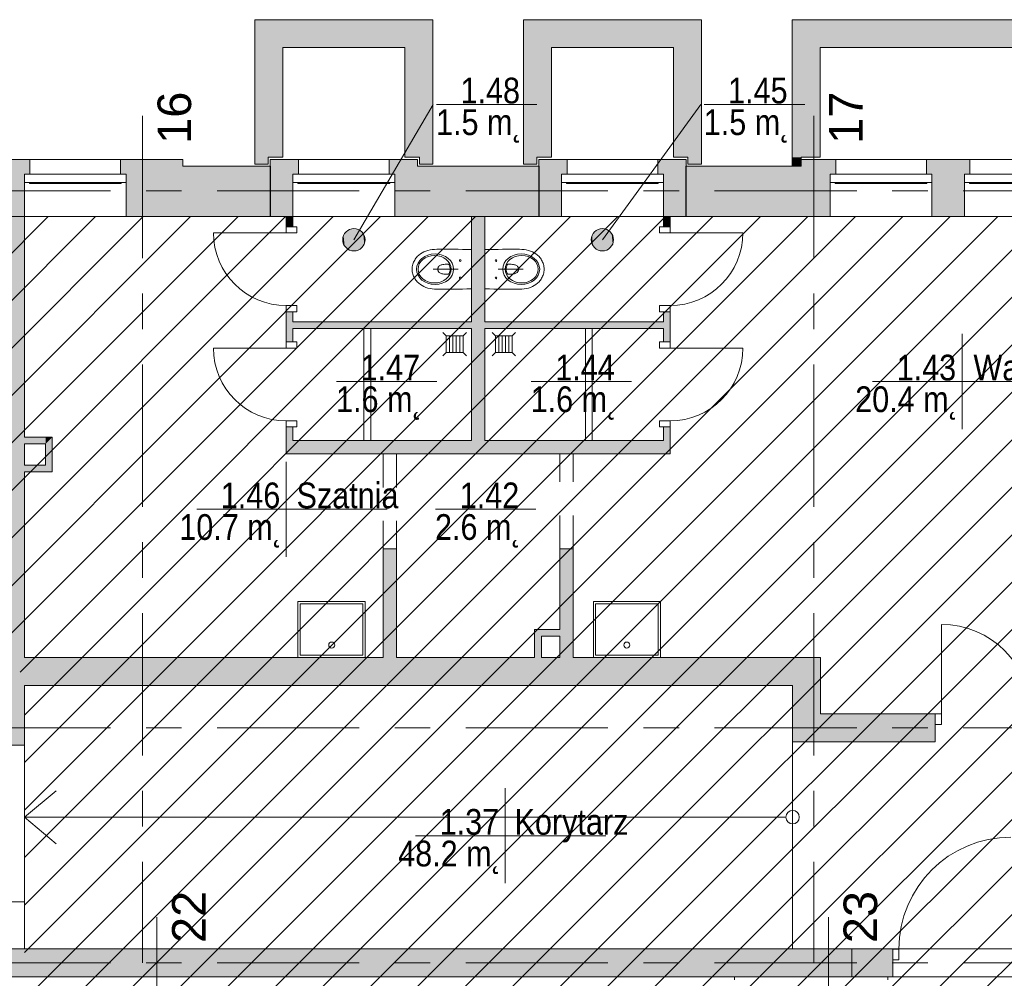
# Model space of a CAD drawing. Header units: centimetres. Extents: x -1737 to 3083, y -1 to 3760.
# Tile 22 of 36: x -735 to 145, y 2830 to 3686. Entities that reach past the tile are written whole.
import ezdxf

# ---------------------------------------------------------------- set-up
doc = ezdxf.new("R2010")
doc.units = ezdxf.units.CM
doc.linetypes.add('Dash', pattern=[60, 30, -30])
doc.linetypes.add('Oś', pattern=[222.25, 127, -31.75, 31.75, -31.75])
for name, color, linetype, lineweight in [('A-AREA-IDEN', 2, 'Continuous', 13), ('A-DETL-GENF', 92, 'Continuous', 9), ('A-DETL-MEDM', 33, 'Continuous', 13), ('A-DETL-THIN', 151, 'Continuous', 9), ('A-DOOR', 31, 'Continuous', 13), ('A-DOOR-HDLN', 31, 'Continuous', 13), ('A-FLOR', 192, 'Continuous', 13), ('A-GLAZ', 151, 'Continuous', 13), ('A-WALL', 113, 'Continuous', 13), ('P-SANR-FIXT', 6, 'Continuous', 13), ('S-GRID', 1, 'Continuous', 13), ('S-GRID-IDEN', 1, 'Continuous', 13)]:
    doc.layers.add(name, color=color, linetype=linetype, lineweight=lineweight)
doc.layers.add('A-WALL-PATT', color=111, linetype='Continuous', lineweight=13, plot=False)
doc.styles.add('Arial_4', font='arial.ttf', dxfattribs={"height": 30})
doc.styles.add('Arial_7', font='arial.ttf', dxfattribs={"width": 0.85, "height": 23})

msp = doc.modelspace()

# ---------------------------------------------------------------- linework, layer by layer
at = {"layer": 'A-AREA-IDEN', "color": 251, "lineweight": 9}
for p, q in [((-436.62, 3489.67), (-365.96, 3610.62)), ((-273.05, 3610.62), (-362.8, 3610.62)), ((-214.63, 3489.67), (-126.75, 3610.62)), ((-33.84, 3610.62), (-123.6, 3610.62)), ((106.87, 3405.51), (106.87, 3363.01)), ((-362.4, 3363.01), (-452.15, 3363.01)), ((-188.51, 3363.01), (-278.27, 3363.01)), ((116.63, 3363.01), (26.87, 3363.01)), ((26.87, 3363.01), (196.87, 3363.01)), ((106.87, 3363.01), (106.87, 3320.51)), ((-497.06, 3291.29), (-497.06, 3248.79)), ((-487.31, 3248.79), (-577.06, 3248.79)), ((-577.06, 3248.79), (-407.06, 3248.79)), ((-497.06, 3248.79), (-497.06, 3206.29)), ((-273.98, 3248.79), (-363.74, 3248.79)), ((-301.49, 2999.5), (-301.49, 2957)), ((-291.73, 2957), (-381.49, 2957)), ((-381.49, 2957), (-211.49, 2957)), ((-301.49, 2957), (-301.49, 2914.5))]:
    msp.add_line(p, q, dxfattribs=at)
for centre in [(-436.62, 3489.67), (-214.63, 3489.67)]:
    msp.add_circle(centre, 10, dxfattribs=at)
at = {"layer": 'A-AREA-IDEN', "color": 251, "linetype": 'Continuous', "lineweight": 9, "extrusion": (0, 0, -1)}
for points in [[(446.43, 3491.62), (445.86, 3485.85), (445.86, 3493.5)], [(445.86, 3493.5), (444.93, 3484.12), (444.93, 3495.23)], [(445.86, 3493.5), (445.86, 3485.85), (444.93, 3484.12)], [(444.93, 3495.23), (444.93, 3484.12), (443.69, 3496.74)], [(443.69, 3496.74), (444.93, 3484.12), (443.69, 3482.6)], [(443.69, 3496.74), (442.18, 3481.36), (442.18, 3497.99)], [(443.69, 3496.74), (443.69, 3482.6), (442.18, 3481.36)], [(442.18, 3497.99), (440.45, 3480.43), (440.45, 3498.91)], [(442.18, 3497.99), (442.18, 3481.36), (440.45, 3480.43)], [(440.45, 3498.91), (438.57, 3479.86), (438.57, 3499.48)], [(440.45, 3498.91), (440.45, 3480.43), (438.57, 3479.86)], [(438.57, 3499.48), (436.62, 3479.67), (436.62, 3499.67)], [(438.57, 3499.48), (438.57, 3479.86), (436.62, 3479.67)], [(436.62, 3499.67), (436.62, 3479.67), (434.67, 3479.86)], [(436.62, 3499.67), (434.67, 3479.86), (434.67, 3499.48)], [(434.67, 3499.48), (434.67, 3479.86), (432.79, 3480.43)], [(434.67, 3499.48), (432.79, 3480.43), (432.79, 3498.91)], [(432.79, 3498.91), (432.79, 3480.43), (431.06, 3481.36)], [(432.79, 3498.91), (431.06, 3481.36), (431.06, 3497.99)], [(431.06, 3497.99), (431.06, 3481.36), (429.55, 3482.6)], [(431.06, 3497.99), (429.55, 3482.6), (429.55, 3496.74)], [(429.55, 3496.74), (429.55, 3482.6), (428.31, 3484.12)], [(429.55, 3496.74), (428.31, 3484.12), (428.31, 3495.23)], [(428.31, 3495.23), (428.31, 3484.12), (427.38, 3485.85)], [(428.31, 3495.23), (427.38, 3485.85), (427.38, 3493.5)], [(427.38, 3493.5), (427.38, 3485.85), (426.81, 3487.72)], [(427.38, 3493.5), (426.81, 3487.72), (426.81, 3491.62)], [(224.43, 3491.62), (223.87, 3485.85), (223.87, 3493.5)], [(223.87, 3493.5), (222.94, 3484.12), (222.94, 3495.23)], [(223.87, 3493.5), (223.87, 3485.85), (222.94, 3484.12)], [(222.94, 3495.23), (221.7, 3482.6), (221.7, 3496.74)], [(222.94, 3495.23), (222.94, 3484.12), (221.7, 3482.6)], [(221.7, 3496.74), (220.18, 3481.36), (220.18, 3497.99)], [(221.7, 3496.74), (221.7, 3482.6), (220.18, 3481.36)], [(220.18, 3497.99), (218.45, 3480.43), (218.45, 3498.91)], [(220.18, 3497.99), (220.18, 3481.36), (218.45, 3480.43)], [(218.45, 3498.91), (216.58, 3479.86), (216.58, 3499.48)], [(218.45, 3498.91), (218.45, 3480.43), (216.58, 3479.86)], [(216.58, 3499.48), (214.63, 3479.67), (214.63, 3499.67)], [(216.58, 3499.48), (216.58, 3479.86), (214.63, 3479.67)], [(214.63, 3499.67), (214.63, 3479.67), (212.68, 3479.86)], [(214.63, 3499.67), (212.68, 3479.86), (212.68, 3499.48)], [(212.68, 3499.48), (212.68, 3479.86), (210.8, 3480.43)], [(212.68, 3499.48), (210.8, 3480.43), (210.8, 3498.91)], [(210.8, 3498.91), (210.8, 3480.43), (209.07, 3481.36)], [(210.8, 3498.91), (209.07, 3481.36), (209.07, 3497.99)], [(209.07, 3497.99), (209.07, 3481.36), (207.56, 3482.6)], [(209.07, 3497.99), (207.56, 3482.6), (207.56, 3496.74)], [(207.56, 3496.74), (207.56, 3482.6), (206.31, 3484.12)], [(207.56, 3496.74), (206.31, 3484.12), (206.31, 3495.23)], [(206.31, 3495.23), (206.31, 3484.12), (205.39, 3485.85)], [(206.31, 3495.23), (205.39, 3485.85), (205.39, 3493.5)], [(205.39, 3493.5), (205.39, 3485.85), (204.82, 3487.72)], [(205.39, 3493.5), (204.82, 3487.72), (204.82, 3491.62)], [(446.43, 3487.72), (446.43, 3491.62), (446.62, 3489.67)], [(446.43, 3491.62), (446.43, 3487.72), (445.86, 3485.85)], [(426.81, 3491.62), (426.81, 3487.72), (426.62, 3489.67)], [(224.43, 3487.72), (224.43, 3491.62), (224.63, 3489.67)], [(224.43, 3491.62), (224.43, 3487.72), (223.87, 3485.85)], [(204.82, 3491.62), (204.82, 3487.72), (204.63, 3489.67)]]:
    msp.add_solid(points, dxfattribs=at)
at = {"layer": 'A-DETL-GENF', "color": 251, "linetype": 'Continuous', "lineweight": 9}
for p, q in [((-1207.62, 2333.71), (-31.01, 3510.33)), ((-1207.62, 2291.28), (11.42, 3510.33)), ((-1207.62, 2248.86), (53.85, 3510.33)), ((-1207.62, 2206.43), (96.27, 3510.33)), ((-1207.62, 2164), (138.7, 3510.33)), ((-1207.62, 2121.58), (181.13, 3510.33)), ((-1207.62, 2079.15), (223.55, 3510.33)), ((-1207.62, 2036.72), (265.98, 3510.33)), ((-1207.62, 1994.3), (308.4, 3510.33)), ((-1207.62, 1951.87), (350.83, 3510.33)), ((-1207.62, 1909.44), (393.26, 3510.33)), ((-1207.62, 1867.02), (435.68, 3510.33)), ((-1173.89, 1858.33), (478.11, 3510.33)), ((-1131.46, 1858.33), (520.54, 3510.33)), ((-1089.04, 1858.33), (562.96, 3510.33)), ((-1046.61, 1858.33), (605.39, 3510.33)), ((-1004.18, 1858.33), (647.82, 3510.33)), ((-961.76, 1858.33), (690.24, 3510.33)), ((-922.62, 3297.53), (-709.83, 3510.33)), ((-922.62, 3255.1), (-667.4, 3510.33)), ((-922.62, 3212.68), (-624.98, 3510.33)), ((-922.62, 3170.25), (-582.55, 3510.33)), ((-922.62, 3127.83), (-540.12, 3510.33)), ((-919.33, 1858.33), (732.67, 3510.33)), ((-904.7, 3103.33), (-497.7, 3510.33)), ((-876.9, 1858.33), (775.1, 3510.33)), ((-862.27, 3103.33), (-455.27, 3510.33)), ((-834.48, 1858.33), (817.52, 3510.33)), ((-819.84, 3103.33), (-412.84, 3510.33)), ((-777.42, 3103.33), (-370.42, 3510.33)), ((-734.99, 3103.33), (-327.99, 3510.33)), ((-731.12, 3064.77), (-285.57, 3510.33)), ((-731.12, 3022.34), (-243.14, 3510.33)), ((-731.12, 2979.91), (-200.71, 3510.33)), ((-731.12, 2937.49), (-158.29, 3510.33)), ((-731.12, 2895.06), (-115.86, 3510.33)), ((-731.12, 2852.64), (-73.43, 3510.33))]:
    msp.add_line(p, q, dxfattribs=at)
at = {"layer": 'A-DETL-GENF', "color": 251, "lineweight": 9}
for p, q in [((-497.12, 3501.33), (-497.12, 3495.83)), ((-487.62, 3501.33), (-497.12, 3501.33)), ((-497.12, 3495.83), (-487.62, 3495.83)), ((-487.62, 3495.83), (-487.62, 3501.33)), ((-163.62, 3501.33), (-154.12, 3501.33)), ((-163.62, 3495.83), (-163.62, 3501.33)), ((-154.12, 3495.83), (-163.62, 3495.83)), ((-154.12, 3501.33), (-154.12, 3495.83)), ((-487.62, 3430.83), (-497.12, 3430.83)), ((-497.12, 3430.83), (-497.12, 3425.33)), ((-497.12, 3425.33), (-487.62, 3425.33)), ((-487.62, 3425.33), (-487.62, 3430.83)), ((-163.62, 3430.83), (-154.12, 3430.83)), ((-163.62, 3425.33), (-163.62, 3430.83)), ((-154.12, 3425.33), (-163.62, 3425.33)), ((-154.12, 3430.83), (-154.12, 3425.33)), ((-497.12, 3398.33), (-497.12, 3392.83)), ((-487.62, 3398.33), (-497.12, 3398.33)), ((-487.62, 3392.83), (-487.62, 3398.33)), ((-163.62, 3398.33), (-154.12, 3398.33)), ((-163.62, 3392.83), (-163.62, 3398.33)), ((-154.12, 3398.33), (-154.12, 3392.83)), ((-497.12, 3392.83), (-487.62, 3392.83)), ((-154.12, 3392.83), (-163.62, 3392.83)), ((-487.62, 3327.83), (-497.12, 3327.83)), ((-497.12, 3327.83), (-497.12, 3322.33)), ((-487.62, 3322.33), (-487.62, 3327.83)), ((-163.62, 3327.83), (-154.12, 3327.83)), ((-163.62, 3322.33), (-163.62, 3327.83)), ((-154.12, 3327.83), (-154.12, 3322.33)), ((-497.12, 3322.33), (-487.62, 3322.33)), ((-154.12, 3322.33), (-163.62, 3322.33)), ((82.88, 3056.33), (82.88, 3065.83)), ((82.88, 3065.83), (88.38, 3065.83)), ((88.38, 3065.83), (88.38, 3056.33)), ((88.38, 3056.33), (82.88, 3056.33)), ((44.88, 2855.68), (44.88, 2846.13)), ((50.38, 2855.68), (44.88, 2855.68)), ((50.38, 2846.13), (50.38, 2855.68)), ((44.88, 2846.13), (50.38, 2846.13))]:
    msp.add_line(p, q, dxfattribs=at)
at = {"layer": 'A-DETL-MEDM', "color": 251, "lineweight": 9}
for p, q in [((-497.12, 3495.83), (-497.12, 3501.33)), ((-497.12, 3501.33), (-487.62, 3501.33)), ((-487.62, 3495.83), (-497.12, 3495.83)), ((-487.62, 3501.33), (-487.62, 3495.83)), ((-154.12, 3501.33), (-163.62, 3501.33)), ((-163.62, 3501.33), (-163.62, 3495.83)), ((-163.62, 3495.83), (-154.12, 3495.83)), ((-154.12, 3495.83), (-154.12, 3501.33)), ((-487.62, 3430.83), (-497.12, 3430.83)), ((-497.12, 3430.83), (-497.12, 3425.33)), ((-497.12, 3425.33), (-487.62, 3425.33)), ((-487.62, 3425.33), (-487.62, 3430.83)), ((-163.62, 3430.83), (-154.12, 3430.83)), ((-163.62, 3425.33), (-163.62, 3430.83)), ((-154.12, 3425.33), (-163.62, 3425.33)), ((-154.12, 3430.83), (-154.12, 3425.33)), ((-497.12, 3392.83), (-497.12, 3398.33)), ((-497.12, 3398.33), (-487.62, 3398.33)), ((-487.62, 3398.33), (-487.62, 3392.83)), ((-154.12, 3398.33), (-163.62, 3398.33)), ((-163.62, 3398.33), (-163.62, 3392.83)), ((-154.12, 3392.83), (-154.12, 3398.33)), ((-487.62, 3392.83), (-497.12, 3392.83)), ((-163.62, 3392.83), (-154.12, 3392.83)), ((-487.62, 3327.83), (-497.12, 3327.83)), ((-497.12, 3327.83), (-497.12, 3322.33)), ((-487.62, 3322.33), (-487.62, 3327.83)), ((-163.62, 3327.83), (-154.12, 3327.83)), ((-163.62, 3322.33), (-163.62, 3327.83)), ((-154.12, 3327.83), (-154.12, 3322.33)), ((-497.12, 3322.33), (-487.62, 3322.33)), ((-154.12, 3322.33), (-163.62, 3322.33)), ((88.38, 3065.83), (82.88, 3065.83)), ((82.88, 3065.83), (82.88, 3056.33)), ((88.38, 3056.33), (88.38, 3065.83)), ((82.88, 3056.33), (88.38, 3056.33)), ((50.38, 2855.68), (44.88, 2855.68)), ((44.88, 2855.68), (44.88, 2846.13)), ((50.38, 2846.13), (50.38, 2855.68)), ((44.88, 2846.13), (50.38, 2846.13))]:
    msp.add_line(p, q, dxfattribs=at)
at = {"layer": 'A-DETL-THIN', "color": 251, "lineweight": 9}
for p in [(-702.58, 2997.25), (-702.58, 2949.91), (-50.62, 2973.58)]:
    msp.add_line(p, (-731.12, 2973.58), dxfattribs=at)
msp.add_circle((-44.62, 2973.58), 6, dxfattribs=at)
at = {"layer": 'A-DOOR', "color": 251, "lineweight": 9}
for p, q in [((-497.12, 3495.83), (-562.12, 3495.83)), ((-154.12, 3495.83), (-89.12, 3495.83)), ((-497.12, 3392.83), (-562.12, 3392.83)), ((-154.12, 3392.83), (-89.12, 3392.83)), ((88.38, 3065.83), (88.38, 3145.83))]:
    msp.add_line(p, q, dxfattribs=at)
for centre, radius, start, end in [((-497.12, 3495.83), 65, 180, 270), ((-154.12, 3495.83), 65, 270, 0), ((-497.12, 3392.83), 65, 180, 270), ((-154.12, 3392.83), 65, 270, 0), ((88.38, 3065.83), 80, 0, 90), ((150.38, 2855.68), 100, 90, 180)]:
    msp.add_arc(centre, radius, start, end, dxfattribs=at)
at = {"layer": 'A-DOOR-HDLN', "color": 251, "linetype": 'Dash', "lineweight": 9}
for p, q in [((-410.62, 3298.33), (-410.62, 3213.33)), ((-398.62, 3298.33), (-398.62, 3213.33)), ((-252.62, 3213.33), (-252.62, 3298.33)), ((-240.62, 3213.33), (-240.62, 3298.33)), ((-731.12, 2897.83), (-731.12, 3037.83))]:
    msp.add_line(p, q, dxfattribs=at)
at = {"layer": 'A-FLOR', "color": 251, "lineweight": 9}
for p, q in [((-731.12, 2897.83), (-731.12, 3037.83)), ((-44.62, 3040.83), (-44.62, 2855.83)), ((-96.62, 2830.83), (-96.62, 2828.33)), ((40.38, 2830.83), (40.38, 2828.33))]:
    msp.add_line(p, q, dxfattribs=at)
at = {"layer": 'A-GLAZ', "color": 251, "lineweight": 9}
for p, q in [((-731.12, 3548.33), (-640.12, 3548.33)), ((-640.12, 3548.33), (-731.12, 3548.33)), ((-731.12, 3548.33), (-731.12, 3540.83)), ((-640.12, 3548.33), (-640.12, 3540.83)), ((-491.12, 3548.33), (-400.12, 3548.33)), ((-400.12, 3548.33), (-491.12, 3548.33)), ((-491.12, 3548.33), (-491.12, 3540.83)), ((-400.12, 3548.33), (-400.12, 3540.83)), ((-251.12, 3548.33), (-160.12, 3548.33)), ((-160.12, 3548.33), (-251.12, 3548.33)), ((-251.12, 3548.33), (-251.12, 3540.83)), ((-160.12, 3548.33), (-160.12, 3540.83)), ((-11.12, 3548.33), (79.88, 3548.33)), ((79.88, 3548.33), (-11.12, 3548.33)), ((-11.12, 3548.33), (-11.12, 3540.83)), ((79.88, 3548.33), (79.88, 3540.83)), ((108.88, 3548.33), (199.88, 3548.33)), ((199.88, 3548.33), (108.88, 3548.33)), ((108.88, 3548.33), (108.88, 3540.83)), ((-731.12, 3540.83), (-640.12, 3540.83)), ((-726.62, 3540.83), (-726.62, 3539.83)), ((-644.62, 3539.83), (-726.62, 3539.83)), ((-644.62, 3540.83), (-644.62, 3539.83)), ((-491.12, 3540.83), (-400.12, 3540.83)), ((-486.62, 3540.83), (-486.62, 3539.83)), ((-404.62, 3539.83), (-486.62, 3539.83)), ((-404.62, 3540.83), (-404.62, 3539.83)), ((-251.12, 3540.83), (-160.12, 3540.83)), ((-246.62, 3540.83), (-246.62, 3539.83)), ((-164.62, 3539.83), (-246.62, 3539.83)), ((-164.62, 3540.83), (-164.62, 3539.83)), ((-11.12, 3540.83), (79.88, 3540.83)), ((-6.62, 3540.83), (-6.62, 3539.83)), ((75.38, 3539.83), (-6.62, 3539.83)), ((75.38, 3540.83), (75.38, 3539.83)), ((108.88, 3540.83), (199.88, 3540.83)), ((113.38, 3540.83), (113.38, 3539.83)), ((195.38, 3539.83), (113.38, 3539.83))]:
    msp.add_line(p, q, dxfattribs=at)
at = {"layer": 'A-WALL', "color": 251, "lineweight": 9}
for p, q in [((-366.12, 3686.33), (-525.12, 3686.33)), ((-525.12, 3557.33), (-525.12, 3686.33)), ((-366.12, 3686.33), (-366.12, 3557.33)), ((-126.12, 3686.33), (-285.12, 3686.33)), ((-285.12, 3557.33), (-285.12, 3686.33)), ((-126.12, 3686.33), (-126.12, 3557.33)), ((233.88, 3686.33), (-45.12, 3686.33)), ((-45.12, 3555.33), (-45.12, 3686.33)), ((-500.12, 3661.33), (-391.12, 3661.33)), ((-500.12, 3661.33), (-500.12, 3563.33)), ((-391.12, 3563.33), (-391.12, 3661.33)), ((-260.12, 3661.33), (-151.12, 3661.33)), ((-260.12, 3661.33), (-260.12, 3563.33)), ((-151.12, 3563.33), (-151.12, 3661.33)), ((-20.12, 3661.33), (208.88, 3661.33)), ((-20.12, 3661.33), (-20.12, 3563.33)), ((-513.12, 3563.33), (-500.12, 3563.33)), ((-513.12, 3557.33), (-513.12, 3563.33)), ((-378.12, 3563.33), (-391.12, 3563.33)), ((-378.12, 3557.33), (-378.12, 3563.33)), ((-273.12, 3563.33), (-260.12, 3563.33)), ((-273.12, 3557.33), (-273.12, 3563.33)), ((-138.12, 3563.33), (-151.12, 3563.33)), ((-138.12, 3557.33), (-138.12, 3563.33)), ((-37.12, 3563.33), (-20.12, 3563.33)), ((-37.12, 3555.33), (-37.12, 3563.33)), ((-872.62, 3561.33), (-589.62, 3561.33)), ((-726.12, 3561.33), (-726.12, 3548.33)), ((-645.12, 3561.33), (-645.12, 3548.33)), ((-589.62, 3555.33), (-589.62, 3561.33)), ((-589.62, 3555.33), (-511.12, 3555.33)), ((-525.12, 3557.33), (-513.12, 3557.33)), ((-511.38, 3561.33), (-379.87, 3561.33)), ((-511.38, 3510.33), (-511.38, 3561.33)), ((-511.12, 3555.33), (-511.12, 3510.33)), ((-486.12, 3561.33), (-486.12, 3548.33)), ((-405.12, 3561.33), (-405.12, 3548.33)), ((-379.87, 3555.33), (-379.87, 3561.33)), ((-379.87, 3555.33), (-271.12, 3555.33)), ((-378.12, 3557.33), (-366.12, 3557.33)), ((-285.12, 3557.33), (-273.12, 3557.33)), ((-271.38, 3561.33), (-139.87, 3561.33)), ((-271.38, 3510.33), (-271.38, 3561.33)), ((-271.12, 3555.33), (-271.12, 3510.33)), ((-246.12, 3561.33), (-246.12, 3548.33)), ((-165.12, 3561.33), (-165.12, 3548.33)), ((-140.12, 3555.33), (-37.12, 3555.33)), ((-140.12, 3555.33), (-140.12, 3510.33)), ((-139.87, 3510.33), (-139.87, 3561.33)), ((-138.12, 3557.33), (-126.12, 3557.33)), ((-40.62, 3561.33), (223.88, 3561.33)), ((-40.62, 3555.33), (-40.62, 3561.33)), ((-6.12, 3561.33), (-6.12, 3548.33)), ((74.88, 3561.33), (74.88, 3548.33)), ((113.88, 3561.33), (113.88, 3548.33)), ((-731.12, 3313.33), (-731.12, 3540.83)), ((-640.12, 3510.33), (-640.12, 3540.83)), ((-491.12, 3501.33), (-491.12, 3540.83)), ((-400.12, 3510.33), (-400.12, 3540.83)), ((-251.12, 3510.33), (-251.12, 3540.83)), ((-160.12, 3501.33), (-160.12, 3540.83)), ((-11.12, 3510.33), (-11.12, 3540.83)), ((79.88, 3510.33), (79.88, 3540.83)), ((108.88, 3510.33), (108.88, 3540.83)), ((-271.12, 3510.33), (-1211.12, 3510.33)), ((-497.12, 3510.33), (-497.12, 3501.33)), ((-331.62, 3416.33), (-331.62, 3510.33)), ((-319.62, 3510.33), (-319.62, 3416.33)), ((-40.62, 3510.33), (-271.38, 3510.33)), ((-154.12, 3501.33), (-154.12, 3510.33)), ((569.38, 3510.33), (-40.62, 3510.33)), ((-497.12, 3425.33), (-497.12, 3398.33)), ((-491.12, 3416.33), (-491.12, 3425.33)), ((-160.12, 3425.33), (-160.12, 3416.33)), ((-154.12, 3398.33), (-154.12, 3425.33)), ((-491.12, 3416.33), (-331.62, 3416.33)), ((-160.12, 3416.33), (-319.62, 3416.33)), ((-491.12, 3398.33), (-491.12, 3410.33)), ((-491.12, 3410.33), (-331.62, 3410.33)), ((-427.62, 3310.33), (-427.62, 3410.33)), ((-421.62, 3410.33), (-421.62, 3310.33)), ((-331.62, 3310.33), (-331.62, 3410.33)), ((-319.62, 3410.33), (-319.62, 3310.33)), ((-160.12, 3410.33), (-319.62, 3410.33)), ((-229.62, 3310.33), (-229.62, 3410.33)), ((-223.62, 3410.33), (-223.62, 3310.33)), ((-160.12, 3410.33), (-160.12, 3398.33)), ((-497.12, 3298.33), (-497.12, 3322.33)), ((-491.12, 3310.33), (-491.12, 3322.33)), ((-160.12, 3310.33), (-160.12, 3322.33)), ((-154.12, 3298.33), (-154.12, 3322.33)), ((-731.12, 3313.33), (-706.12, 3313.33)), ((-706.12, 3313.33), (-706.12, 3282.33)), ((-491.12, 3310.33), (-331.62, 3310.33)), ((-319.62, 3310.33), (-160.12, 3310.33)), ((-731.12, 3288.33), (-731.12, 3307.33)), ((-712.12, 3307.33), (-731.12, 3307.33)), ((-712.12, 3288.33), (-712.12, 3307.33)), ((-154.12, 3298.33), (-497.12, 3298.33)), ((-731.12, 3288.33), (-712.12, 3288.33)), ((-731.12, 3116.33), (-731.12, 3282.33)), ((-706.12, 3282.33), (-731.12, 3282.33)), ((-410.62, 3116.33), (-410.62, 3213.33)), ((-410.62, 3213.33), (-398.62, 3213.33)), ((-398.62, 3116.33), (-398.62, 3213.33)), ((-252.62, 3141.33), (-252.62, 3213.33)), ((-240.62, 3213.33), (-252.62, 3213.33)), ((-240.62, 3116.33), (-240.62, 3213.33)), ((-275.12, 3116.33), (-275.12, 3141.33)), ((-275.12, 3141.33), (-252.62, 3141.33)), ((-269.12, 3135.33), (-269.12, 3116.33)), ((-252.62, 3135.33), (-269.12, 3135.33)), ((-252.62, 3116.33), (-252.62, 3135.33)), ((-731.12, 3116.33), (-410.62, 3116.33)), ((-398.62, 3116.33), (-275.12, 3116.33)), ((-269.12, 3116.33), (-252.62, 3116.33)), ((-240.62, 3116.33), (-19.62, 3116.33)), ((-19.62, 3116.33), (-19.62, 3065.83)), ((-731.12, 3037.83), (-731.12, 3091.33)), ((-44.62, 3091.33), (-731.12, 3091.33)), ((-44.62, 3040.83), (-44.62, 3091.33)), ((82.88, 3065.83), (-19.62, 3065.83)), ((82.88, 3056.33), (82.88, 3040.83)), ((-731.12, 3037.83), (-756.12, 3037.83)), ((-44.62, 3040.83), (82.88, 3040.83)), ((-731.12, 2897.83), (-756.12, 2897.83)), ((-731.12, 2897.83), (-731.12, 2855.83)), ((-1207.62, 2855.83), (297.38, 2855.83)), ((-731.12, 2855.83), (-756.12, 2855.83)), ((8.38, 2830.83), (8.38, 2855.83)), ((44.88, 2855.68), (44.88, 2855.83)), ((44.88, 2830.83), (44.88, 2846.13)), ((297.38, 2830.83), (-1232.62, 2830.83))]:
    msp.add_line(p, q, dxfattribs=at)
at = {"layer": 'A-WALL-PATT', "color": 251, "linetype": 'Continuous', "lineweight": 9, "extrusion": (0, 0, -1)}
for points in [[(525.12, 3661.33), (391.12, 3686.33), (525.12, 3686.33)], [(391.12, 3686.33), (525.12, 3661.33), (391.12, 3661.33)], [(391.12, 3566.85), (366.12, 3686.33), (391.12, 3686.33)], [(366.12, 3686.33), (391.12, 3566.85), (366.12, 3563.33)], [(285.12, 3661.33), (151.12, 3686.33), (285.12, 3686.33)], [(151.12, 3686.33), (285.12, 3661.33), (151.12, 3661.33)], [(151.12, 3566.85), (126.12, 3563.33), (126.12, 3686.33)], [(126.12, 3686.33), (151.12, 3686.33), (151.12, 3566.85)], [(45.12, 3661.33), (-208.88, 3686.33), (45.12, 3686.33)], [(-208.88, 3686.33), (45.12, 3661.33), (-208.88, 3661.33)], [(525.12, 3566.85), (500.12, 3563.33), (500.12, 3661.33)], [(500.12, 3661.33), (525.12, 3661.33), (525.12, 3566.85)], [(285.12, 3563.33), (260.12, 3661.33), (285.12, 3661.33)], [(260.12, 3661.33), (285.12, 3563.33), (273.12, 3563.33)], [(260.12, 3661.33), (273.12, 3563.33), (260.12, 3563.33)], [(45.12, 3563.33), (20.12, 3661.33), (45.12, 3661.33)], [(20.12, 3661.33), (45.12, 3563.33), (37.12, 3563.33)], [(20.12, 3661.33), (37.12, 3563.33), (20.12, 3563.33)], [(500.12, 3563.33), (525.12, 3566.85), (525.12, 3563.33)], [(513.12, 3561.33), (525.12, 3563.33), (525.12, 3561.33)], [(525.12, 3563.33), (513.12, 3561.33), (513.12, 3563.33)], [(366.12, 3563.33), (391.12, 3566.85), (391.12, 3563.33)], [(366.12, 3561.33), (378.12, 3563.33), (378.12, 3561.33)], [(378.12, 3563.33), (366.12, 3561.33), (366.12, 3563.33)], [(273.12, 3561.33), (285.12, 3563.33), (285.12, 3561.33)], [(285.12, 3563.33), (273.12, 3561.33), (273.12, 3563.33)], [(126.12, 3563.33), (151.12, 3566.85), (151.12, 3563.33)], [(126.12, 3561.33), (138.12, 3563.33), (138.12, 3561.33)], [(138.12, 3563.33), (126.12, 3561.33), (126.12, 3563.33)], [(45.12, 3561.33), (37.12, 3563.33), (45.12, 3563.31)], [(37.12, 3563.33), (45.12, 3561.33), (40.62, 3561.33)], [(37.12, 3563.33), (40.62, 3561.33), (37.12, 3561.33)], [(743.62, 3540.83), (726.12, 3561.33), (743.62, 3561.33)], [(726.12, 3561.33), (743.62, 3540.83), (731.12, 3548.33)], [(726.12, 3561.33), (731.12, 3548.33), (726.12, 3548.33)], [(645.12, 3548.33), (589.62, 3561.33), (645.12, 3561.33)], [(589.62, 3561.33), (645.12, 3548.33), (640.12, 3548.33)], [(640.12, 3548.33), (589.62, 3510.33), (589.62, 3561.33)], [(589.62, 3510.33), (511.12, 3555.33), (589.62, 3555.33)], [(511.12, 3555.33), (589.62, 3510.33), (511.38, 3510.33)], [(513.12, 3557.33), (525.12, 3561.33), (525.12, 3557.33)], [(525.12, 3561.33), (513.12, 3557.33), (513.12, 3561.33)], [(511.12, 3510.33), (511.38, 3561.33), (511.38, 3510.33)], [(511.38, 3561.33), (511.12, 3510.33), (486.12, 3561.33)], [(511.12, 3555.33), (511.38, 3510.33), (511.12, 3510.33)], [(486.12, 3561.33), (511.12, 3510.33), (491.12, 3548.33)], [(486.12, 3561.33), (491.12, 3548.33), (486.12, 3548.33)], [(405.12, 3548.33), (379.87, 3561.33), (405.12, 3561.33)], [(379.87, 3561.33), (405.12, 3548.33), (400.12, 3548.33)], [(379.87, 3561.33), (400.12, 3548.33), (400.12, 3510.33)], [(379.87, 3561.33), (400.12, 3510.33), (379.87, 3510.33)], [(379.87, 3510.33), (271.12, 3555.33), (379.87, 3555.33)], [(271.12, 3555.33), (379.87, 3510.33), (318.43, 3510.33)], [(378.12, 3557.33), (366.12, 3561.33), (378.12, 3561.33)], [(366.12, 3561.33), (378.12, 3557.33), (366.12, 3557.33)], [(271.12, 3555.33), (318.43, 3510.33), (271.12, 3510.33)], [(285.12, 3557.33), (273.12, 3561.33), (285.12, 3561.33)], [(273.12, 3561.33), (285.12, 3557.33), (273.12, 3557.33)], [(271.38, 3510.33), (246.12, 3561.33), (271.38, 3561.33)], [(246.12, 3561.33), (271.38, 3510.33), (271.12, 3510.33)], [(246.12, 3561.33), (271.12, 3510.33), (251.12, 3548.33)], [(246.12, 3561.33), (251.12, 3548.33), (246.12, 3548.33)], [(165.12, 3548.33), (139.87, 3561.33), (165.12, 3561.33)], [(139.87, 3561.33), (165.12, 3548.33), (160.12, 3548.33)], [(139.87, 3561.33), (160.12, 3548.33), (160.12, 3510.33)], [(139.87, 3561.33), (160.12, 3510.33), (140.12, 3510.33)], [(139.87, 3561.33), (140.12, 3510.33), (139.87, 3510.33)], [(140.12, 3510.33), (40.62, 3555.33), (140.12, 3555.33)], [(40.62, 3555.33), (140.12, 3510.33), (40.62, 3510.33)], [(138.12, 3557.33), (126.12, 3561.33), (138.12, 3561.33)], [(126.12, 3561.33), (138.12, 3557.33), (126.12, 3557.33)], [(45.12, 3555.33), (37.12, 3561.33), (45.12, 3561.33)], [(37.12, 3561.33), (45.12, 3555.33), (37.12, 3555.33)], [(40.62, 3540.83), (6.12, 3561.33), (40.62, 3561.33)], [(6.12, 3561.33), (40.62, 3540.83), (11.12, 3548.33)], [(6.12, 3561.33), (11.12, 3548.33), (6.12, 3548.33)], [(-74.88, 3548.33), (-113.88, 3561.33), (-74.88, 3561.33)], [(-113.88, 3561.33), (-74.88, 3548.33), (-79.88, 3548.33)], [(-113.88, 3561.33), (-79.88, 3548.33), (-79.88, 3540.83)], [(-113.88, 3561.33), (-79.88, 3540.83), (-79.88, 3510.33)], [(-113.88, 3561.33), (-79.88, 3510.33), (-108.88, 3548.33)], [(-113.88, 3561.33), (-108.88, 3548.33), (-113.88, 3548.33)], [(731.12, 3548.33), (743.62, 3540.83), (743.62, 3510.33)], [(731.12, 3548.33), (743.62, 3510.33), (731.12, 3510.33)], [(640.12, 3540.83), (589.62, 3510.33), (640.12, 3548.33)], [(491.12, 3510.33), (491.12, 3548.33), (511.12, 3510.33)], [(251.12, 3548.33), (271.12, 3510.33), (251.12, 3510.33)], [(11.12, 3548.33), (40.62, 3540.83), (11.12, 3510.33)], [(-108.88, 3548.33), (-79.88, 3510.33), (-108.88, 3510.33)], [(589.62, 3510.33), (640.12, 3540.83), (640.12, 3510.33)], [(11.12, 3510.33), (40.62, 3540.83), (40.62, 3510.33)], [(756.12, 3037.83), (731.12, 3510.33), (756.12, 3510.33)], [(731.12, 3510.33), (756.12, 3037.83), (731.12, 3037.83)], [(497.12, 3501.33), (491.12, 3510.33), (497.12, 3510.33)], [(491.12, 3510.33), (497.12, 3501.33), (492.31, 3501.33)], [(491.12, 3510.33), (492.31, 3501.33), (491.12, 3501.33)], [(331.62, 3332), (319.62, 3510.33), (331.62, 3510.33)], [(319.62, 3510.33), (331.62, 3332), (331.62, 3310.33)], [(319.62, 3510.33), (331.62, 3310.33), (319.62, 3310.33)], [(160.12, 3501.33), (154.12, 3510.33), (160.12, 3510.33)], [(154.12, 3510.33), (160.12, 3501.33), (154.12, 3501.33)], [(491.12, 3398.33), (497.12, 3425.33), (497.12, 3398.33)], [(497.12, 3425.33), (491.12, 3398.33), (491.12, 3425.33)], [(160.12, 3410.33), (154.12, 3425.33), (160.12, 3425.33)], [(154.12, 3425.33), (160.12, 3410.33), (154.12, 3398.33)], [(331.62, 3410.33), (491.12, 3416.33), (491.12, 3410.33)], [(491.12, 3416.33), (331.62, 3410.33), (331.62, 3416.33)], [(319.62, 3410.33), (160.12, 3416.33), (319.62, 3416.33)], [(160.12, 3416.33), (319.62, 3410.33), (318.43, 3410.33)], [(160.12, 3416.33), (318.43, 3410.33), (160.12, 3410.33)], [(154.12, 3398.33), (160.12, 3410.33), (160.12, 3398.33)], [(491.12, 3298.33), (497.12, 3322.33), (497.12, 3298.33)], [(497.12, 3322.33), (491.12, 3298.33), (491.12, 3322.33)], [(160.12, 3310.33), (154.12, 3322.33), (160.12, 3322.33)], [(154.12, 3322.33), (160.12, 3310.33), (154.12, 3310.33)], [(712.12, 3307.33), (731.12, 3313.33), (731.12, 3307.33)], [(731.12, 3313.33), (712.12, 3307.33), (712.12, 3313.33)], [(712.12, 3307.33), (706.12, 3313.33), (712.12, 3313.33)], [(706.12, 3313.33), (712.12, 3307.33), (706.12, 3288.33)], [(448.09, 3298.33), (491.12, 3310.33), (491.12, 3298.33)], [(491.12, 3310.33), (448.09, 3298.33), (154.12, 3310.33)], [(154.12, 3310.33), (448.09, 3298.33), (154.12, 3298.33)], [(706.12, 3288.33), (712.12, 3307.33), (712.12, 3288.33)], [(731.12, 3282.33), (706.12, 3288.33), (731.12, 3288.33)], [(706.12, 3288.33), (731.12, 3282.33), (706.12, 3282.33)], [(398.62, 3116.33), (410.62, 3213.33), (410.62, 3116.33)], [(410.62, 3213.33), (398.62, 3116.33), (398.62, 3213.33)], [(252.62, 3116.33), (240.62, 3213.33), (252.62, 3213.33)], [(240.62, 3213.33), (252.62, 3116.33), (240.62, 3116.33)], [(275.12, 3116.33), (269.12, 3141.33), (275.12, 3141.33)], [(269.12, 3141.33), (275.12, 3116.33), (269.12, 3116.33)], [(269.12, 3135.33), (252.62, 3141.33), (269.12, 3141.33)], [(252.62, 3141.33), (269.12, 3135.33), (252.62, 3135.33)], [(731.12, 3116.33), (731.12, 3091.33), (44.62, 3091.33)], [(731.12, 3116.33), (44.62, 3091.33), (44.62, 3116.33)], [(44.62, 3116.33), (44.62, 3065.83), (19.62, 3116.33)], [(19.62, 3116.33), (44.62, 3065.83), (19.62, 3065.83)], [(44.62, 3040.83), (-8.38, 3065.83), (44.62, 3065.83)], [(-8.38, 3065.83), (44.62, 3040.83), (-8.38, 3040.83)], [(-8.38, 3056.33), (-82.88, 3065.83), (-8.38, 3065.83)], [(-82.88, 3065.83), (-8.38, 3056.33), (-8.38, 3040.83)], [(-82.88, 3065.83), (-8.38, 3040.83), (-82.88, 3040.83)], [(-8.38, 2830.83), (1232.62, 2855.83), (1232.62, 2830.83)], [(1232.62, 2855.83), (-8.38, 2830.83), (-8.38, 2855.83)], [(-8.38, 2844.29), (-44.88, 2855.83), (-8.38, 2855.83)], [(-44.88, 2855.83), (-8.38, 2844.29), (-8.38, 2830.83)], [(-44.88, 2855.83), (-8.38, 2830.83), (-44.88, 2830.83)]]:
    msp.add_solid(points, dxfattribs=at)
at = {"layer": 'A-WALL-PATT', "color": 251, "linetype": 'Continuous', "lineweight": 9}
for points in [[(-731.12, 3091.33), (-731.12, 3116.33), (-731.12, 3097.15)], [(-44.62, 3065.83), (-44.62, 3116.33), (-44.62, 3091.33)]]:
    msp.add_solid(points, dxfattribs=at)
at = {"layer": 'P-SANR-FIXT', "color": 251, "lineweight": 9}
for p, q in [((-378.68, 3475.87), (-380.01, 3474.56)), ((-377.25, 3477.03), (-378.68, 3475.87)), ((-375.7, 3478.01), (-377.25, 3477.03)), ((-374.07, 3478.85), (-375.7, 3478.01)), ((-372.34, 3479.57), (-374.07, 3478.85)), ((-370.52, 3480.13), (-372.34, 3479.57)), ((-368.62, 3480.58), (-370.52, 3480.13)), ((-366.64, 3480.87), (-368.62, 3480.58)), ((-364.6, 3481.07), (-366.64, 3480.87)), ((-362.48, 3481.14), (-364.6, 3481.07)), ((-354.98, 3481.14), (-362.48, 3481.14)), ((-347.41, 3481.12), (-354.98, 3481.14)), ((-343.56, 3481.1), (-347.41, 3481.12)), ((-339.64, 3481.05), (-343.56, 3481.1)), ((-335.67, 3480.97), (-339.64, 3481.05)), ((-331.62, 3480.87), (-335.67, 3480.97)), ((-315.58, 3480.97), (-319.62, 3480.87)), ((-311.61, 3481.02), (-315.58, 3480.97)), ((-307.69, 3481.07), (-311.61, 3481.02)), ((-303.84, 3481.12), (-307.69, 3481.07)), ((-296.27, 3481.14), (-303.84, 3481.12)), ((-288.77, 3481.14), (-296.27, 3481.14)), ((-286.65, 3481.07), (-288.77, 3481.14)), ((-284.6, 3480.87), (-286.65, 3481.07)), ((-282.63, 3480.55), (-284.6, 3480.87)), ((-280.73, 3480.13), (-282.63, 3480.55)), ((-278.91, 3479.57), (-280.73, 3480.13)), ((-277.18, 3478.85), (-278.91, 3479.57)), ((-275.55, 3478.01), (-277.18, 3478.85)), ((-274, 3477.03), (-275.55, 3478.01)), ((-272.57, 3475.87), (-274, 3477.03)), ((-271.24, 3474.56), (-272.57, 3475.87)), ((-384.25, 3466.64), (-384.45, 3465.58)), ((-383.98, 3467.68), (-384.25, 3466.64)), ((-383.66, 3468.69), (-383.98, 3467.68)), ((-383.27, 3469.65), (-383.66, 3468.69)), ((-382.82, 3470.56), (-383.27, 3469.65)), ((-382.33, 3471.45), (-382.82, 3470.56)), ((-381.81, 3472.29), (-382.33, 3471.45)), ((-381.24, 3473.1), (-381.81, 3472.29)), ((-380.65, 3473.84), (-381.24, 3473.1)), ((-380.01, 3474.56), (-380.65, 3473.84)), ((-360.38, 3466.22), (-359.94, 3466.57)), ((-359.94, 3466.57), (-359.39, 3466.86)), ((-359.39, 3466.86), (-358.78, 3467.14)), ((-358.78, 3467.14), (-358.04, 3467.36)), ((-358.04, 3467.36), (-357.2, 3467.53)), ((-357.2, 3467.53), (-356.24, 3467.65)), ((-356.24, 3467.65), (-355.15, 3467.73)), ((-355.15, 3467.73), (-353.92, 3467.78)), ((-353.92, 3467.78), (-352.56, 3467.78)), ((-352.56, 3467.78), (-352.24, 3467.75)), ((-352.24, 3467.75), (-351.95, 3467.6)), ((-351.95, 3467.6), (-351.7, 3467.41)), ((-351.7, 3467.41), (-351.53, 3467.16)), ((-351.53, 3467.16), (-351.18, 3466.22)), ((-300.07, 3466.22), (-299.72, 3467.16)), ((-299.72, 3467.16), (-299.55, 3467.41)), ((-299.55, 3467.41), (-299.3, 3467.6)), ((-299.3, 3467.6), (-299.01, 3467.73)), ((-299.01, 3467.73), (-298.68, 3467.78)), ((-298.68, 3467.78), (-297.33, 3467.78)), ((-297.33, 3467.78), (-296.1, 3467.73)), ((-296.1, 3467.73), (-295.01, 3467.63)), ((-295.01, 3467.63), (-294.05, 3467.51)), ((-294.05, 3467.51), (-293.21, 3467.36)), ((-293.21, 3467.36), (-292.47, 3467.14)), ((-292.47, 3467.14), (-291.85, 3466.86)), ((-291.85, 3466.86), (-291.31, 3466.57)), ((-291.31, 3466.57), (-290.87, 3466.22)), ((-270.59, 3473.84), (-271.24, 3474.56)), ((-270, 3473.1), (-270.59, 3473.84)), ((-269.43, 3472.29), (-270, 3473.1)), ((-268.92, 3471.45), (-269.43, 3472.29)), ((-268.42, 3470.56), (-268.92, 3471.45)), ((-267.98, 3469.65), (-268.42, 3470.56)), ((-267.59, 3468.69), (-267.98, 3469.65)), ((-267.26, 3467.68), (-267.59, 3468.69)), ((-266.99, 3466.64), (-267.26, 3467.68)), ((-266.8, 3465.58), (-266.99, 3466.64)), ((-384.57, 3464.47), (-384.62, 3463.34)), ((-384.62, 3463.34), (-384.57, 3462.18)), ((-384.45, 3465.58), (-384.57, 3464.47)), ((-384.57, 3462.18), (-384.45, 3461.07)), ((-384.45, 3461.07), (-384.25, 3460.01)), ((-384.25, 3460.01), (-383.98, 3458.97)), ((-383.98, 3458.97), (-383.66, 3457.96)), ((-383.66, 3457.96), (-383.27, 3457)), ((-343.4, 3463.33), (-365.88, 3463.33)), ((-361.66, 3463.34), (-361.56, 3464.2)), ((-361.56, 3462.45), (-361.66, 3463.34)), ((-361.56, 3464.2), (-361.44, 3464.62)), ((-361.44, 3462.03), (-361.56, 3462.45)), ((-361.44, 3464.62), (-361.27, 3465.06)), ((-361.27, 3461.61), (-361.44, 3462.03)), ((-361.27, 3465.06), (-361.02, 3465.46)), ((-361.02, 3461.19), (-361.27, 3461.61)), ((-361.02, 3465.46), (-360.73, 3465.85)), ((-360.73, 3460.8), (-361.02, 3461.19)), ((-360.73, 3465.85), (-360.38, 3466.22)), ((-360.38, 3460.43), (-360.73, 3460.8)), ((-359.94, 3460.08), (-360.38, 3460.43)), ((-359.39, 3459.79), (-359.94, 3460.08)), ((-358.78, 3459.52), (-359.39, 3459.79)), ((-358.04, 3459.29), (-358.78, 3459.52)), ((-357.2, 3459.15), (-358.04, 3459.29)), ((-356.24, 3459.02), (-357.2, 3459.15)), ((-355.15, 3458.92), (-356.24, 3459.02)), ((-353.92, 3458.87), (-355.15, 3458.92)), ((-352.56, 3458.87), (-353.92, 3458.87)), ((-352.24, 3458.92), (-352.56, 3458.87)), ((-351.95, 3459.05), (-352.24, 3458.92)), ((-351.7, 3459.24), (-351.95, 3459.05)), ((-351.53, 3459.49), (-351.7, 3459.24)), ((-351.18, 3460.43), (-351.53, 3459.49)), ((-351.18, 3466.22), (-350.91, 3465.26)), ((-350.91, 3461.39), (-351.18, 3460.43)), ((-350.91, 3465.26), (-350.76, 3464.3)), ((-350.76, 3462.35), (-350.91, 3461.39)), ((-350.76, 3464.3), (-350.71, 3463.34)), ((-350.71, 3463.34), (-350.76, 3462.35)), ((-307.85, 3463.33), (-285.36, 3463.33)), ((-300.53, 3463.31), (-300.48, 3464.3)), ((-300.48, 3462.35), (-300.53, 3463.31)), ((-300.48, 3464.3), (-300.34, 3465.26)), ((-300.34, 3461.39), (-300.48, 3462.35)), ((-300.34, 3465.26), (-300.07, 3466.22)), ((-300.07, 3460.43), (-300.34, 3461.39)), ((-299.72, 3459.49), (-300.07, 3460.43)), ((-299.55, 3459.24), (-299.72, 3459.49)), ((-299.3, 3459.05), (-299.55, 3459.24)), ((-299.01, 3458.9), (-299.3, 3459.05)), ((-298.68, 3458.87), (-299.01, 3458.9)), ((-297.33, 3458.87), (-298.68, 3458.87)), ((-296.1, 3458.92), (-297.33, 3458.87)), ((-295.01, 3459), (-296.1, 3458.92)), ((-294.05, 3459.12), (-295.01, 3459)), ((-293.21, 3459.29), (-294.05, 3459.12)), ((-292.47, 3459.52), (-293.21, 3459.29)), ((-291.85, 3459.79), (-292.47, 3459.52)), ((-291.31, 3460.08), (-291.85, 3459.79)), ((-290.87, 3460.43), (-291.31, 3460.08)), ((-290.87, 3466.22), (-290.52, 3465.85)), ((-290.52, 3460.8), (-290.87, 3460.43)), ((-290.52, 3465.85), (-290.23, 3465.46)), ((-290.23, 3461.19), (-290.52, 3460.8)), ((-290.23, 3465.46), (-289.98, 3465.04)), ((-289.98, 3461.59), (-290.23, 3461.19)), ((-289.98, 3465.04), (-289.81, 3464.62)), ((-289.81, 3462.03), (-289.98, 3461.59)), ((-289.81, 3464.62), (-289.68, 3464.2)), ((-289.68, 3462.45), (-289.81, 3462.03)), ((-289.68, 3464.2), (-289.58, 3463.31)), ((-289.58, 3463.31), (-289.68, 3462.45)), ((-267.98, 3457), (-267.59, 3457.96)), ((-267.59, 3457.96), (-267.26, 3458.97)), ((-267.26, 3458.97), (-266.99, 3460.01)), ((-266.99, 3460.01), (-266.8, 3461.07)), ((-266.67, 3464.47), (-266.8, 3465.58)), ((-266.8, 3461.07), (-266.67, 3462.18)), ((-266.62, 3463.31), (-266.67, 3464.47)), ((-266.67, 3462.18), (-266.62, 3463.31)), ((-383.27, 3457), (-382.82, 3456.09)), ((-382.82, 3456.09), (-382.33, 3455.2)), ((-382.33, 3455.2), (-381.81, 3454.36)), ((-381.81, 3454.36), (-381.24, 3453.55)), ((-381.24, 3453.55), (-380.65, 3452.81)), ((-380.65, 3452.81), (-380.01, 3452.09)), ((-380.01, 3452.09), (-378.68, 3450.78)), ((-378.68, 3450.78), (-377.25, 3449.63)), ((-377.25, 3449.63), (-375.7, 3448.64)), ((-275.55, 3448.64), (-274, 3449.63)), ((-274, 3449.63), (-272.57, 3450.78)), ((-272.57, 3450.78), (-271.24, 3452.09)), ((-271.24, 3452.09), (-270.59, 3452.81)), ((-270.59, 3452.81), (-270, 3453.55)), ((-270, 3453.55), (-269.43, 3454.36)), ((-269.43, 3454.36), (-268.92, 3455.2)), ((-268.92, 3455.2), (-268.42, 3456.09)), ((-268.42, 3456.09), (-267.98, 3457)), ((-375.7, 3448.64), (-374.07, 3447.8)), ((-374.07, 3447.8), (-372.34, 3447.09)), ((-372.34, 3447.09), (-370.52, 3446.52)), ((-370.52, 3446.52), (-368.62, 3446.1)), ((-368.62, 3446.1), (-366.64, 3445.78)), ((-366.64, 3445.78), (-364.6, 3445.58)), ((-364.6, 3445.58), (-362.48, 3445.51)), ((-362.48, 3445.51), (-354.98, 3445.51)), ((-354.98, 3445.51), (-347.41, 3445.53)), ((-347.41, 3445.53), (-343.56, 3445.58)), ((-343.56, 3445.58), (-339.64, 3445.63)), ((-339.64, 3445.63), (-335.67, 3445.68)), ((-335.67, 3445.68), (-331.62, 3445.78)), ((-319.62, 3445.78), (-315.58, 3445.68)), ((-315.58, 3445.68), (-311.61, 3445.61)), ((-311.61, 3445.61), (-307.69, 3445.56)), ((-307.69, 3445.56), (-303.84, 3445.53)), ((-303.84, 3445.53), (-296.27, 3445.51)), ((-296.27, 3445.51), (-288.77, 3445.51)), ((-288.77, 3445.51), (-286.65, 3445.58)), ((-286.65, 3445.58), (-284.6, 3445.78)), ((-284.6, 3445.78), (-282.63, 3446.07)), ((-282.63, 3446.07), (-280.73, 3446.52)), ((-280.73, 3446.52), (-278.91, 3447.09)), ((-278.91, 3447.09), (-277.18, 3447.8)), ((-277.18, 3447.8), (-275.55, 3448.64)), ((-357.12, 3406.83), (-354.12, 3403.83)), ((-336.12, 3406.83), (-339.12, 3403.83)), ((-313.12, 3406.83), (-310.12, 3403.83)), ((-292.12, 3406.83), (-295.12, 3403.83)), ((-354.12, 3403.83), (-354.12, 3388.83)), ((-339.12, 3403.83), (-354.12, 3403.83)), ((-351.12, 3403.83), (-351.12, 3388.83)), ((-348.12, 3403.83), (-348.12, 3388.83)), ((-345.12, 3403.83), (-345.12, 3388.83)), ((-342.12, 3403.83), (-342.12, 3388.83)), ((-339.12, 3388.83), (-339.12, 3403.83)), ((-310.12, 3388.83), (-310.12, 3403.83)), ((-310.12, 3403.83), (-295.12, 3403.83)), ((-307.12, 3403.83), (-307.12, 3388.83)), ((-304.12, 3403.83), (-304.12, 3388.83)), ((-301.12, 3403.83), (-301.12, 3388.83)), ((-298.12, 3403.83), (-298.12, 3388.83)), ((-295.12, 3403.83), (-295.12, 3388.83)), ((-357.12, 3385.83), (-354.12, 3388.83)), ((-354.12, 3388.83), (-339.12, 3388.83)), ((-339.12, 3388.83), (-336.12, 3385.83)), ((-310.12, 3388.83), (-313.12, 3385.83)), ((-295.12, 3388.83), (-310.12, 3388.83)), ((-292.12, 3385.83), (-295.12, 3388.83)), ((-486.62, 3116.33), (-486.62, 3166.33)), ((-486.62, 3166.33), (-426.62, 3166.33)), ((-484.62, 3118.33), (-484.62, 3164.33)), ((-484.62, 3164.33), (-428.62, 3164.33)), ((-428.62, 3164.33), (-428.62, 3118.33)), ((-426.62, 3166.33), (-426.62, 3116.33)), ((-162.62, 3166.33), (-222.62, 3166.33)), ((-222.62, 3166.33), (-222.62, 3116.33)), ((-164.62, 3164.33), (-220.62, 3164.33)), ((-220.62, 3164.33), (-220.62, 3118.33)), ((-164.62, 3118.33), (-164.62, 3164.33)), ((-162.62, 3116.33), (-162.62, 3166.33)), ((-428.62, 3118.33), (-484.62, 3118.33)), ((-220.62, 3118.33), (-164.62, 3118.33))]:
    msp.add_line(p, q, dxfattribs=at)
for centre, radius in [((-341.62, 3471.07), 0.752), ((-309.62, 3471.07), 0.752), ((-341.62, 3455.58), 0.752), ((-309.62, 3455.58), 0.752), ((-456.47, 3127.4), 2.7), ((-192.78, 3127.4), 2.7)]:
    msp.add_circle(centre, radius, dxfattribs=at)
for centre, major_axis, ratio in [((-364.13, 3463.33), (-16.5, 0), 0.830338), ((-364.55, 3463.33), (-14.8, 0), 0.83084), ((-287.12, 3463.33), (16.5, 0), 0.830338), ((-286.7, 3463.33), (14.8, 0), 0.83084)]:
    msp.add_ellipse(centre, major_axis=major_axis, ratio=ratio, dxfattribs=at)
at = {"layer": 'S-GRID', "color": 251, "linetype": 'Oś', "lineweight": 9}
for p, q in [((-625.62, 3600.33), (-625.62, 2843.33)), ((-25.62, 3600.33), (-25.62, 2843.33)), ((-1225.62, 3533.33), (1983.25, 3533.33)), ((-1225.62, 3053.33), (1894.86, 3053.33)), ((-612.62, 2884.27), (-612.62, 27.13)), ((-12.62, 2884.27), (-12.62, 27.13)), ((-1225.62, 2843.33), (1859.41, 2843.33))]:
    msp.add_line(p, q, dxfattribs=at)

# ---------------------------------------------------------------- texts
at = {"layer": 'A-AREA-IDEN', "color": 251, "lineweight": 9, "style": 'Arial_7', "width": 0.85}
for s, p in [('1.48', (-341.36, 3611.51)), ('1.45', (-102.26, 3611.51)), ('1.5 m˛', (-363.22, 3583.23)), ('1.5 m˛', (-124.02, 3583.23)), ('1.43', (48.35, 3363.9)), ('1.47', (-430.65, 3363.9)), ('1.44', (-256.71, 3363.9)), ('Warsztat', (116.97, 3363.9)), ('1.6 m˛', (-452.57, 3335.62)), ('1.6 m˛', (-278.68, 3335.62)), ('20.4 m˛', (11.29, 3335.62)), ('1.46', (-555.58, 3249.68)), ('Szatnia', (-487.89, 3249.68)), ('1.42', (-342.05, 3249.68)), ('10.7 m˛', (-592.65, 3221.4)), ('2.6 m˛', (-364.16, 3221.4)), ('1.37', (-359.99, 2957.88)), ('Korytarz', (-293.05, 2957.88)), ('48.2 m˛', (-397.08, 2929.61))]:
    msp.add_text(s, height=23, dxfattribs=at).set_placement(p)
at = {"layer": 'S-GRID-IDEN', "color": 251, "lineweight": 9, "style": 'Arial_4'}
for s, p in [('16', (-582.12, 3575.38)), ('17', (17.88, 3575.4)), ('22', (-569.12, 2861.15)), ('23', (30.88, 2860.98))]:
    msp.add_text(s, height=30, rotation=90, dxfattribs=at).set_placement(p)

doc.saveas('drawing.dxf')
